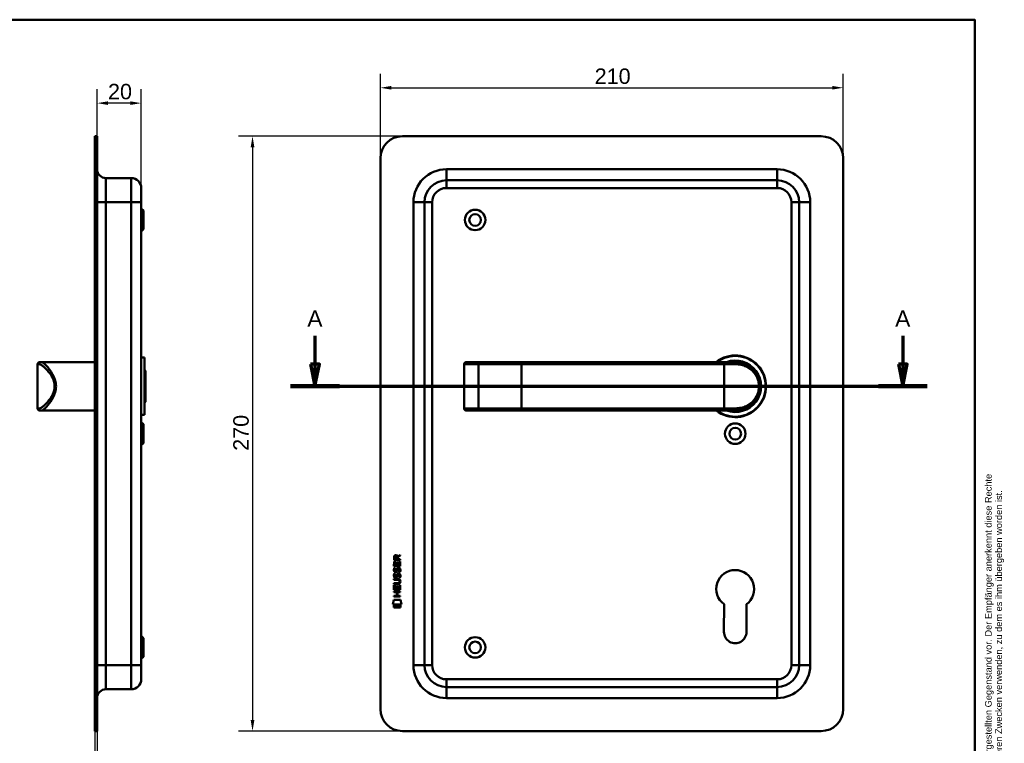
# Model space of a CAD drawing. Header units: millimetres. Extents: x 20 to 833, y 20 to 574.
# Tile 5 of 5: x 387 to 833, y 246 to 574. Entities that reach past the tile are written whole.
import ezdxf
from ezdxf.enums import TextEntityAlignment as Align

# ---------------------------------------------------------------- set-up
doc = ezdxf.new("R2010")
doc.units = ezdxf.units.MM
doc.header["$LTSCALE"] = 2
for name, color, linetype, lineweight in [('Bemaßungen(DIN)', 7, 'Continuous', 25), ('Schnittansichtslinien(DIN)', 7, 'Continuous', 70), ('Sichtbare Kanten(DIN)', 7, 'Continuous', 50), ('Sichtbare tangentiale Kanten(DIN)', 7, 'Continuous', 50), ('Skizziergeometrie(DIN)', 7, 'Continuous', 50), ('Skizzierlinie(DIN)', 7, 'Continuous', 25), ('Symbole(DIN)', 7, 'Continuous', 25)]:
    doc.layers.add(name, color=color, linetype=linetype, lineweight=lineweight)
doc.styles.add('Aktuell-DIN', font='arial.ttf')
doc.styles.add('Aktuell-DINGroßer Text', font='arial.ttf')
doc.styles.add('STANDARD-DIN~0', font='arial.ttf')
doc.styles.add('Textstil10', font='arial.ttf')
doc.styles.add('Textstil41', font='arial.ttf', dxfattribs={"width": 0.8})
doc.styles.add('Textstil83', font='arial.ttf', dxfattribs={"width": 0.8})
doc.dimstyles.new('CAD-LAN', dxfattribs={"dimscale": 2, "dimtxt": 3.5, "dimasz": 2.5, "dimexe": 3.175, "dimexo": 0, "dimgap": 0.8, "dimtad": 1, "dimrnd": 1e-08, "dimtxsty": 'STANDARD-DIN~0', "dimcen": 0.09, "dimdle": 10, "dimclrd": 250, "dimclre": 250, "dimclrt": 250, "dimadec": 0, "dimazin": 2, "dimtfac": 1, "dimtmove": 0, "dimatfit": 3, "dimfxl": 1, "dimtolj": 1, "dimtzin": 0, "dimlwd": 25, "dimlwe": 25, "dimarcsym": 0})

# ---------------------------------------------------------------- blocks, each defined once
blk = doc.blocks.new('Ränder Standardrahmen')
at = {"layer": 'Skizziergeometrie(DIN)', "flags": 128}
blk.add_lwpolyline([(10, 10), (10, 287), (410, 287), (410, 10), (10, 10)], dxfattribs=at)
blk = doc.blocks.new('Schriftfelder Heusser')
at = {"layer": 'Skizziergeometrie(DIN)'}
for p, q in [((101, 229.92), (101, 236.92)), ((101, 236.92), (291, 236.92)), ((111, 229.92), (111, 236.92)), ((123, 229.92), (123, 236.92)), ((232, 229.92), (232, 236.92)), ((256, 229.92), (256, 236.92)), ((291, 236.92), (291, 229.92)), ((101, 191.42), (101, 229.92)), ((101, 229.92), (291, 229.92)), ((111, 229.92), (111, 221.42)), ((123, 229.92), (123, 221.42)), ((232, 229.92), (232, 221.42)), ((256, 229.92), (256, 221.42)), ((291, 229.92), (291, 191.42)), ((101, 221.42), (291, 221.42)), ((150, 221.42), (150, 204.42)), ((198.85, 221.42), (198.85, 204.42)), ((216.35, 221.42), (216.35, 204.42)), ((238.35, 221.42), (238.35, 204.42)), ((278, 221.42), (278, 191.42)), ((278, 208.67), (291, 208.67)), ((101, 204.42), (291, 204.42)), ((142, 204.42), (142, 191.42)), ((236, 204.42), (236, 191.42)), ((278, 200.17), (291, 200.17)), ((291, 191.42), (101, 191.42))]:
    blk.add_line(p, q, dxfattribs=at)
at = {"layer": 'Skizzierlinie(DIN)'}
for p, q in [((113.5, 221.42), (113.5, 204.42)), ((118, 221.42), (118, 204.42)), ((162.35, 221.42), (162.35, 204.42)), ((166.85, 221.42), (166.85, 204.42)), ((113.5, 217.17), (150, 217.17)), ((162.35, 217.17), (278, 217.17)), ((113.5, 212.92), (150, 212.92)), ((162.35, 212.92), (278, 212.92)), ((113.5, 208.67), (150, 208.67)), ((162.35, 208.67), (278, 208.67))]:
    blk.add_line(p, q, dxfattribs=at)
for centre in [(115.75, 219.25), (164.6, 219.25), (115.75, 215.04), (164.6, 215.04), (115.75, 210.79), (164.6, 210.79), (115.75, 206.54), (164.6, 206.54)]:
    blk.add_circle(centre, 1.75, dxfattribs=at)
at = {"layer": 'Symbole(DIN)', "color": 7, "insert": (293.33, 191.7), "char_height": 1.5, "width": 182.3003, "attachment_point": 1, "rotation": 90, "line_spacing_factor": 0.944221, "style": 'Aktuell-DIN'}
blk.add_mtext('\\fArial|b0|i0;\\H1.5000;Die Schlossfabrik Heusser AG ist Eigentümerin dieses Dokumentes und behält sich alle Rechte an diesem und dem dargestellten Gegenstand vor. Der Empfänger anerkennt diese Rechte\\Pund wird das Dokument nicht ohne schriftliche Ermächtigung der Eigentümerin Dritten zugänglich machen oder zu anderen Zwecken verwenden, zu dem es ihm übergeben worden ist.\\P ', dxfattribs=at)
at = {"layer": 'Symbole(DIN)', "color": 179, "true_color": 0x262659, "style": 'Aktuell-DIN'}
for s, insert, char_height, attachment_point in [('Pos.', (106, 227), 2.489, 2), ('Menge', (117, 227), 2.489, 2), ('Benennung', (125.81, 225.38), 2.489, 4), ('B-Nummer', (234.74, 225.62), 2.489, 4), ('Material', (265.02, 225.62), 2.489, 5), ('\\fArial|b0|i0;a', (115.81, 219.53), 2, 5), ('\\fArial|b0|i0;e', (164.54, 219.53), 2, 5), ('\\fArial|b0|i0;Gezeichnet', (200.05, 219.23), 2, 4), ('\\fArial|b0|i0;b', (115.75, 215), 2, 5), ('\\fArial|b0|i0;f', (164.55, 215.06), 2, 5), ('\\fArial|b0|i0;Freigegeben', (199.92, 216), 2, 1), ('\\fArial|b0|i0;c', (115.75, 211.01), 2, 5), ('\\fArial|b0|i0;g', (164.63, 211.05), 2, 5), ('\\fArial|b0|i0;Projekt', (200, 211.98), 2, 1), ('\\fArial|b0|i0;h', (164.55, 206.57), 2, 5), ('\\fArial|b0|i0;d', (115.76, 206.55), 2, 5), ('\\fArial|b0|i0;CAD-Nr.', (200, 207.5), 2, 1), ('\\fArial|b0|i0;\\H2.0000;Massstab', (284.39, 206.37), 2, 5), ('\\fArial|b0|i0;\\H2.0000;Baugruppe', (143.1, 203.73), 2, 1), ('\\fArial|b0|i0;Zeichnungs-Nr.', (237, 203.5), 2, 1), ('\\fArial|b0|i0;\\H2.5000;4853 Murgenthal', (113.33, 192.46), 2.5, 7)]:
    blk.add_mtext(s, dxfattribs=dict(at, insert=insert, char_height=char_height, attachment_point=attachment_point))
at = {"layer": 'Symbole(DIN)', "color": 179, "true_color": 0x262659, "attachment_point": 5, "style": 'Aktuell-DIN'}
for s, insert, char_height, width in [('Änd.', (107.21, 213), 2.489, 12.3494), ('Änd.', (156.12, 212.76), 2.489, 12.3494), ('\\fArial|b0|i0;Änderung', (284.51, 202.33), 2, 12.1143)]:
    blk.add_mtext(s, dxfattribs=dict(at, insert=insert, char_height=char_height, width=width))
at = {"layer": 'Symbole(DIN)', "color": 7, "insert": (143.1, 196.62), "char_height": 4.5, "width": 90.18, "attachment_point": 4, "style": 'Aktuell-DIN'}
blk.add_mtext('\\fArial|b0|i0;\\W0.90;\\H4.5000;Heusser-Muschel Serie 6  EN179', dxfattribs=at)
at = {"layer": 'Symbole(DIN)', "color": 179, "true_color": 0x262659, "style": 'Textstil10'}
blk.add_attdef('ERSTELLUNGSDATUM_001', (217.26, 218.29), '', height=2, dxfattribs=at)
at = {"layer": 'Symbole(DIN)', "color": 179, "true_color": 0x262659}
for tag, height, style, p in [('AUTOR', 2.49, 'Aktuell-DIN', (240.03, 219.26)), ('KONTROLLDATUM', 2, 'Textstil10', (217.42, 215.04)), ('KONTROLLIERT_VON', 2, 'Textstil10', (239.98, 215.05))]:
    blk.add_attdef(tag, text='', height=height, dxfattribs=dict(at, style=style)).set_placement(p, align=Align.MIDDLE_LEFT)
at = {"layer": 'Symbole(DIN)', "color": 7, "style": 'Textstil83', "width": 0.8}
blk.add_attdef('Anfänglicher_Ansichtsmaßstab_001', (281.57, 213.34), '', height=2.3, dxfattribs=at)
at = {"layer": 'Symbole(DIN)', "color": 179, "true_color": 0x262659, "style": 'Textstil10'}
blk.add_attdef('PROJEKT', text='', height=2, dxfattribs=at).set_placement((217.77, 209.72), align=Align.BOTTOM_LEFT)
at = {"layer": 'Symbole(DIN)', "color": 7, "style": 'Textstil41', "width": 0.8}
blk.add_attdef('STATUS', text='', height=5, dxfattribs=at).set_placement((284.53, 195.86), align=Align.MIDDLE_CENTER)
blk = doc.blocks.new('*D18')
at = {"layer": 'Bemaßungen(DIN)', "color": 250, "linetype": 'Continuous', "lineweight": 25, "true_color": 0x3f3f3f, "transparency": 16777216}
for p, q in [((421.82, 521.1), (421.82, 542.48)), ((441.82, 497.6), (441.82, 542.48)), ((436.82, 536.13), (426.82, 536.13))]:
    blk.add_line(p, q, dxfattribs=at)
at = {"layer": 'Bemaßungen(DIN)', "color": 250, "linetype": 'Continuous', "true_color": 0x3f3f3f, "transparency": 16777216}
for points in [[(426.82, 536.96), (426.82, 535.29), (421.82, 536.13)], [(436.82, 536.96), (436.82, 535.29), (441.82, 536.13)]]:
    blk.add_solid(points, dxfattribs=at)
at = {"layer": 'Defpoints', "color": 0, "linetype": 'Continuous', "transparency": 16777216}
for p in [(421.82, 536.13), (421.82, 521.1), (441.82, 497.6)]:
    blk.add_point(p, dxfattribs=at)
at = {"layer": 'Bemaßungen(DIN)', "color": 250, "linetype": 'Continuous', "lineweight": 25, "true_color": 0x3f3f3f, "transparency": 16777216, "insert": (426.76, 544.87), "char_height": 7, "attachment_point": 1, "style": 'STANDARD-DIN~0'}
blk.add_mtext('\\A1;20', dxfattribs=at)
blk = doc.blocks.new('*D19')
at = {"layer": 'Bemaßungen(DIN)', "color": 250, "linetype": 'Continuous', "lineweight": 25, "true_color": 0x3f3f3f, "transparency": 16777216}
for p, q in [((420.82, 251.1), (420.82, 212.75)), ((421.82, 251.1), (421.82, 212.75)), ((415.82, 219.1), (410.82, 219.1)), ((420.82, 219.1), (421.82, 219.1)), ((426.82, 219.1), (431.82, 219.1))]:
    blk.add_line(p, q, dxfattribs=at)
at = {"layer": 'Bemaßungen(DIN)', "color": 250, "linetype": 'Continuous', "true_color": 0x3f3f3f, "transparency": 16777216}
for points in [[(415.82, 219.93), (415.82, 218.27), (420.82, 219.1)], [(426.82, 219.93), (426.82, 218.27), (421.82, 219.1)]]:
    blk.add_solid(points, dxfattribs=at)
at = {"layer": 'Defpoints', "color": 0, "linetype": 'Continuous', "transparency": 16777216}
for p in [(420.82, 251.1), (421.82, 251.1), (421.82, 219.1)]:
    blk.add_point(p, dxfattribs=at)
at = {"layer": 'Bemaßungen(DIN)', "color": 250, "linetype": 'Continuous', "lineweight": 25, "true_color": 0x3f3f3f, "transparency": 16777216, "insert": (420.04, 227.73), "char_height": 7, "attachment_point": 1, "style": 'STANDARD-DIN~0'}
blk.add_mtext('\\A1;1', dxfattribs=at)
blk = doc.blocks.new('*D20')
at = {"layer": 'Bemaßungen(DIN)', "color": 250, "linetype": 'Continuous', "lineweight": 25, "true_color": 0x3f3f3f, "transparency": 16777216}
for p, q in [((550.33, 511.1), (550.33, 549.45)), ((760.33, 511.1), (760.33, 549.45)), ((555.33, 543.1), (755.33, 543.1))]:
    blk.add_line(p, q, dxfattribs=at)
at = {"layer": 'Bemaßungen(DIN)', "color": 250, "linetype": 'Continuous', "true_color": 0x3f3f3f, "transparency": 16777216}
for points in [[(555.33, 543.93), (555.33, 542.27), (550.33, 543.1)], [(755.33, 543.93), (755.33, 542.27), (760.33, 543.1)]]:
    blk.add_solid(points, dxfattribs=at)
at = {"layer": 'Defpoints', "color": 0, "linetype": 'Continuous', "transparency": 16777216}
for p in [(760.33, 543.1), (550.33, 511.1), (760.33, 511.1)]:
    blk.add_point(p, dxfattribs=at)
at = {"layer": 'Bemaßungen(DIN)', "color": 250, "linetype": 'Continuous', "lineweight": 25, "true_color": 0x3f3f3f, "transparency": 16777216, "insert": (647.55, 551.85), "char_height": 7, "attachment_point": 1, "style": 'STANDARD-DIN~0'}
blk.add_mtext('\\A1;210', dxfattribs=at)
blk = doc.blocks.new('*D21')
at = {"layer": 'Bemaßungen(DIN)', "color": 250, "linetype": 'Continuous', "lineweight": 25, "true_color": 0x3f3f3f, "transparency": 16777216}
for p, q in [((560.33, 521.1), (485.98, 521.1)), ((492.33, 516.1), (492.33, 256.1)), ((560.33, 251.1), (485.98, 251.1))]:
    blk.add_line(p, q, dxfattribs=at)
at = {"layer": 'Bemaßungen(DIN)', "color": 250, "linetype": 'Continuous', "true_color": 0x3f3f3f, "transparency": 16777216}
for points in [[(491.5, 516.1), (493.17, 516.1), (492.33, 521.1)], [(491.5, 256.1), (493.17, 256.1), (492.33, 251.1)]]:
    blk.add_solid(points, dxfattribs=at)
at = {"layer": 'Defpoints', "color": 0, "linetype": 'Continuous', "transparency": 16777216}
for p in [(560.33, 521.1), (492.33, 251.1), (560.33, 251.1)]:
    blk.add_point(p, dxfattribs=at)
at = {"layer": 'Bemaßungen(DIN)', "color": 250, "linetype": 'Continuous', "lineweight": 25, "true_color": 0x3f3f3f, "transparency": 16777216, "insert": (483.59, 378.32), "char_height": 7, "attachment_point": 1, "rotation": 90, "style": 'STANDARD-DIN~0'}
blk.add_mtext('\\A1;270', dxfattribs=at)
blk = doc.blocks.new('2DTransSchnitt0')
at = {"layer": 'Schnittansichtslinien(DIN)', "linetype": 'Continuous'}
for p, q in [((260.33, 215.23), (260.33, 208.8)), ((393.68, 215.23), (393.68, 208.8)), ((259.33, 208.8), (260.33, 203.8)), ((261.33, 208.8), (259.33, 208.8)), ((260.33, 208.8), (260.33, 203.8)), ((260.33, 203.8), (261.33, 208.8)), ((392.68, 208.8), (393.68, 203.8)), ((394.68, 208.8), (392.68, 208.8)), ((393.68, 208.8), (393.68, 203.8)), ((393.68, 203.8), (394.68, 208.8)), ((254.8, 203.8), (399.22, 203.8))]:
    blk.add_line(p, q, dxfattribs=at)
at = {"layer": 'Schnittansichtslinien(DIN)', "linetype": 'Continuous', "lineweight": 140}
for p, q in [((254.8, 203.8), (265.87, 203.8)), ((388.15, 203.8), (399.22, 203.8))]:
    blk.add_line(p, q, dxfattribs=at)
at = {"layer": 'Schnittansichtslinien(DIN)', "linetype": 'Continuous', "flags": 128}
for points in [[(259.33, 208.8), (260.33, 203.8), (261.33, 208.8), (259.33, 208.8)], [(392.68, 208.8), (393.68, 203.8), (394.68, 208.8), (392.68, 208.8)]]:
    blk.add_lwpolyline(points, dxfattribs=at)
at = {"layer": 'Schnittansichtslinien(DIN)'}
for points in [[(259.33, 208.8), (260.33, 203.8), (261.33, 208.8), (259.33, 208.8)], [(392.68, 208.8), (393.68, 203.8), (394.68, 208.8), (392.68, 208.8)]]:
    blk.add_solid(points, dxfattribs=at)
at = {"layer": 'Schnittansichtslinien(DIN)', "char_height": 3.73, "attachment_point": 7, "style": 'Aktuell-DINGroßer Text'}
for insert in [(258.58, 217.3), (391.93, 217.3)]:
    blk.add_mtext('A', dxfattribs=dict(at, insert=insert))

msp = doc.modelspace()

# ---------------------------------------------------------------- linework, layer by layer
at = {"layer": 'Sichtbare Kanten(DIN)'}
for p, q in [((421.824, 521.101), (420.824, 521.101)), ((420.824, 511.101), (420.824, 521.101)), ((421.824, 521.101), (421.824, 511.101)), ((750.334, 521.101), (560.334, 521.101)), ((420.824, 261.101), (420.824, 511.101)), ((421.824, 261.101), (421.824, 511.101)), ((550.334, 511.101), (550.334, 261.101)), ((760.334, 261.101), (760.334, 511.101)), ((425.824, 502.101), (437.324, 502.101)), ((730.334, 501.101), (580.334, 501.101)), ((441.824, 497.601), (441.824, 491.101)), ((441.824, 281.101), (441.824, 491.101)), ((442.824, 487.351), (441.824, 488.351)), ((442.824, 487.351), (442.824, 478.851)), ((570.334, 491.101), (570.334, 281.101)), ((740.334, 281.101), (740.334, 491.101)), ((442.824, 478.851), (441.824, 477.851)), ((443.324, 420.601), (441.824, 420.601)), ((443.324, 394.601), (443.324, 420.601)), ((394.824, 417.601), (394.824, 397.601)), ((395.824, 418.601), (396.494, 418.601)), ((400.824, 418.601), (396.494, 418.601)), ((420.824, 418.601), (400.824, 418.601)), ((588.284, 417.601), (588.284, 397.601)), ((589.284, 418.601), (589.303, 418.601)), ((595.857, 418.601), (589.303, 418.601)), ((595.774, 418.597), (595.774, 418.597)), ((614.334, 418.601), (595.857, 418.601)), ((706.334, 418.601), (614.334, 418.601)), ((706.334, 418.601), (711.334, 418.601)), ((711.951, 418.583), (711.951, 418.583)), ((443.824, 414.601), (443.324, 415.101)), ((443.824, 414.601), (443.824, 400.601)), ((443.824, 400.601), (443.324, 400.101)), ((396.494, 396.601), (395.824, 396.601)), ((400.824, 396.601), (396.494, 396.601)), ((420.824, 396.601), (400.824, 396.601)), ((443.324, 394.601), (441.824, 394.601)), ((589.303, 396.601), (589.284, 396.601)), ((589.303, 396.601), (595.857, 396.601)), ((595.857, 396.601), (614.334, 396.601)), ((614.334, 396.601), (706.334, 396.601)), ((711.334, 396.601), (706.334, 396.601)), ((442.824, 390.351), (441.824, 391.351)), ((442.824, 390.351), (442.824, 381.851)), ((442.824, 381.851), (441.824, 380.851)), ((558.18, 330.377), (559.376, 331.168)), ((559.375, 330.733), (558.233, 329.978)), ((559.376, 331.168), (559.375, 330.733)), ((556.513, 326.018), (556.515, 328.022)), ((556.515, 328.748), (556.518, 330.061)), ((559.374, 328.746), (556.515, 328.748)), ((556.515, 328.022), (556.863, 328.022)), ((556.863, 328.022), (556.862, 326.394)), ((556.862, 326.394), (557.756, 326.394)), ((556.866, 330.017), (556.865, 329.129)), ((556.865, 329.129), (557.883, 329.128)), ((557.756, 326.394), (557.758, 327.841)), ((557.758, 327.841), (558.106, 327.84)), ((557.883, 329.128), (557.884, 330.017)), ((558.106, 327.84), (558.105, 326.393)), ((558.105, 326.393), (559.024, 326.393)), ((558.233, 329.978), (558.233, 329.128)), ((558.233, 329.128), (559.374, 329.127)), ((559.024, 326.393), (559.025, 328.04)), ((559.025, 328.04), (559.373, 328.039)), ((559.373, 328.039), (559.372, 326.015)), ((559.374, 329.127), (559.374, 328.746)), ((559.372, 326.015), (556.513, 326.018)), ((556.683, 322.697), (557.022, 322.597)), ((556.685, 325.244), (557.024, 325.143)), ((556.881, 323.912), (556.889, 323.895)), ((557.565, 323.814), (557.576, 323.831)), ((558.611, 322.394), (558.6, 322.394)), ((558.613, 324.941), (558.602, 324.941)), ((556.505, 315.28), (556.506, 317.284)), ((556.506, 317.284), (556.855, 317.284)), ((556.507, 317.855), (556.507, 318.232)), ((556.507, 318.232), (558.177, 318.231)), ((558.152, 317.854), (556.507, 317.855)), ((556.508, 319.79), (556.508, 320.167)), ((556.508, 320.167), (558.154, 320.166)), ((558.178, 319.789), (556.508, 319.79)), ((556.855, 317.284), (556.853, 315.657)), ((556.879, 321.366), (556.886, 321.348)), ((557.563, 321.268), (557.574, 321.285)), ((559.015, 315.655), (559.016, 317.302)), ((559.016, 317.302), (559.365, 317.302)), ((559.058, 319.004), (559.058, 319.013)), ((559.365, 317.302), (559.363, 315.278)), ((556.502, 314.109), (556.503, 314.487)), ((557.745, 314.108), (556.502, 314.109)), ((556.503, 314.487), (559.361, 314.484)), ((559.363, 315.278), (556.505, 315.28)), ((556.853, 315.657), (557.748, 315.656)), ((557.744, 312.551), (557.745, 314.108)), ((557.748, 315.656), (557.749, 317.103)), ((557.749, 317.103), (558.098, 317.103)), ((558.098, 317.103), (558.096, 315.656)), ((558.096, 315.656), (559.015, 315.655)), ((558.102, 314.108), (558.1, 312.551)), ((559.361, 314.107), (558.102, 314.108)), ((559.361, 314.484), (559.361, 314.107)), ((555.97, 308.598), (556.429, 310.73)), ((559.885, 308.595), (555.97, 308.598)), ((556.428, 307.17), (556.429, 308.312)), ((556.429, 310.73), (559.435, 310.728)), ((556.429, 308.312), (559.426, 308.309)), ((556.501, 312.175), (556.501, 312.552)), ((556.501, 312.552), (557.744, 312.551)), ((559.359, 312.173), (556.501, 312.175)), ((558.1, 312.551), (559.36, 312.55)), ((559.36, 312.55), (559.359, 312.173)), ((559.426, 308.309), (559.425, 307.167)), ((559.435, 310.728), (559.885, 308.595)), ((706.234, 296.086), (706.254, 308.661)), ((716.392, 308.645), (716.434, 296.095)), ((559.425, 307.167), (556.428, 307.17)), ((442.824, 293.351), (441.824, 294.351)), ((442.824, 293.351), (442.824, 284.851)), ((442.824, 284.851), (441.824, 283.851)), ((441.824, 281.101), (441.824, 274.601)), ((425.824, 270.101), (437.324, 270.101)), ((580.334, 271.101), (730.334, 271.101)), ((420.824, 251.101), (420.824, 261.101)), ((421.824, 261.101), (421.824, 251.101)), ((420.824, 251.101), (421.824, 251.101)), ((560.334, 251.101), (750.334, 251.101))]:
    msp.add_line(p, q, dxfattribs=at)
for centre, radius in [((593.334, 483.101), 4.65), ((593.334, 483.101), 2.65), ((711.334, 386.101), 4.65), ((711.334, 386.101), 2.65), ((593.334, 289.101), 4.65), ((593.334, 289.101), 2.65)]:
    msp.add_circle(centre, radius, dxfattribs=at)
for centre, radius, start, end in [((560.334, 511.101), 10, 90, 180), ((750.334, 511.101), 10, 0, 90), ((425.824, 506.101), 4, 180, 270), ((437.324, 497.601), 4.5, 0, 90), ((580.334, 491.101), 10, 90, 180), ((730.334, 491.101), 10, 0, 90), ((711.334, 407.601), 14, 231.78679, 128.21321), ((711.334, 407.601), 13.8, 232.8542, 127.1458), ((395.824, 417.601), 1, 90, 180), ((589.284, 417.601), 1, 90, 180), ((711.334, 407.601), 11.7, 250.08028, 109.91972), ((711.334, 407.601), 11.6, 251.49137, 108.50863), ((711.334, 407.601), 11.5, 253.04257, 106.95743), ((711.334, 407.601), 11.3, 256.76803, 103.23197), ((713.566, 417.709), 0.85, 191.30641, 191.31069), ((713.566, 417.709), 0.85, 119.32679, 119.34502), ((713.566, 417.709), 0.85, 328.7244, 328.72584), ((723.657, 420.299), 8.678, 196.40238, 196.40428), ((395.824, 397.601), 1, 180, 270), ((589.284, 397.601), 1, 180, 270), ((711.334, 315.601), 8.6, 306.01959, 233.79375), ((711.334, 296.078), 5.1, 179.90875, 0.19467), ((580.334, 281.101), 10, 180, 270), ((730.334, 281.101), 10, 270, 0), ((437.324, 274.601), 4.5, 270, 0), ((425.824, 266.101), 4, 90, 180), ((560.334, 261.101), 10, 180, 270), ((750.334, 261.101), 10, 270, 0)]:
    msp.add_arc(centre, radius, start, end, dxfattribs=at)
for centre, major_axis, ratio, start_param, end_param in [((558.045, 329.245), (0.976, -1.274), 0.5180415, 2.7627686, 3.7355131), ((556.652, 329.164), (-1.242, -1.64), 0.5994938, 2.7365723, 3.5673799), ((558.147, 327.023), (1.103, 3.296), 0.2312948, 2.8124619, 2.8734213), ((557.627, 324.706), (0.574, 1.004), 0.5438409, 2.7534304, 3.2137241), ((557.507, 323.839), (0.098, 0.139), 0.3641716, 4.4844927, 4.7925708), ((557.953, 320.71), (0.838, 1.64), 0.4594521, 5.9760112, 6.497704), ((557.954, 323.254), (0.839, 1.642), 0.4591024, 5.9761877, 6.4975755), ((558.231, 324.723), (1.192, 3.54), 0.2215161, 2.8263053, 2.8854462), ((557.632, 322.168), (0.583, 1.012), 0.541605, 2.7569093, 3.2147406), ((557.505, 321.292), (0.098, 0.139), 0.3641716, 4.4844927, 4.7925708), ((554.337, 322.536), (4.808, -4.323), 0.3742014, 5.888113, 6.6064523), ((554.333, 315.492), (4.814, 4.313), 0.3742661, 5.9599282, 6.6783921), ((535.625, 338.841), (23.266, -20.361), 0.1371339, 6.127502, 6.402435)]:
    msp.add_ellipse(centre, major_axis=major_axis, ratio=ratio, start_param=start_param, end_param=end_param, dxfattribs=at)
for points, knots in [([(711.334, 396.601), (712.2, 396.601), (713.915, 396.808), (716.998, 397.934), (720.068, 400.398), (721.985, 404), (722.451, 407.591), (722.167, 409.828), (721.66, 411.46), (720.997, 412.967), (719.47, 415.286), (716.998, 417.267), (713.912, 418.393), (712.2, 418.601), (711.334, 418.601)], [-3.4261334, -3.4261334, -3.4261334, -3.4261334, -3.1814096, -2.9366858, -2.4472382, -1.9577905, -1.7130667, -1.4683429, -1.345981, -1.2236191, -0.9788953, -0.4894476, -0.2447238, 0, 0, 0, 0]), ([(559.058, 319.013), (559.058, 319.06), (559.055, 319.107), (559.039, 319.242), (559.017, 319.33), (558.942, 319.481), (558.896, 319.542), (558.776, 319.648), (558.705, 319.688), (558.488, 319.771), (558.328, 319.789), (558.178, 319.789)], [0, 0, 0, 0, 0.01400423, 0.01400423, 0.0408947, 0.0408947, 0.06439039, 0.06439039, 0.08887549, 0.08887549, 0.13413559, 0.13413559, 0.13413559, 0.13413559])]:
    msp.add_open_spline(points, degree=3, knots=knots, dxfattribs=at)
for points in [[(556.518, 330.061), (556.532, 330.503), (556.764, 330.965), (557.377, 330.965)], [(557.884, 330.017), (557.884, 330.29), (557.797, 330.615), (557.381, 330.615)], [(556.559, 321.219), (556.469, 321.459), (556.44, 321.693), (556.482, 322.021)], [(556.561, 323.765), (556.471, 324.006), (556.442, 324.239), (556.484, 324.568)], [(556.482, 322.021), (556.5, 322.16), (556.541, 322.367), (556.612, 322.54)], [(556.484, 324.568), (556.502, 324.707), (556.543, 324.914), (556.614, 325.087)], [(557.121, 323.305), (556.897, 323.338), (556.668, 323.483), (556.561, 323.765)], [(556.612, 322.54), (556.631, 322.59), (556.683, 322.697), (556.683, 322.697)], [(556.614, 325.087), (556.633, 325.136), (556.685, 325.244), (556.685, 325.244)], [(556.867, 322.132), (556.803, 321.88), (556.796, 321.656), (556.855, 321.44)], [(556.869, 324.679), (556.805, 324.426), (556.798, 324.202), (556.857, 323.986)], [(557.022, 322.597), (557.022, 322.597), (556.902, 322.27), (556.867, 322.132)], [(557.024, 325.143), (557.024, 325.143), (556.904, 324.817), (556.869, 324.679)], [(557.093, 323.682), (557.24, 323.622), (557.429, 323.658), (557.534, 323.773)], [(557.275, 323.292), (557.175, 323.293), (557.154, 323.3), (557.121, 323.305)], [(557.903, 323.656), (557.788, 323.447), (557.593, 323.288), (557.275, 323.292)], [(557.574, 321.285), (557.643, 321.394), (557.7, 321.558), (557.755, 321.803)], [(557.576, 323.831), (557.645, 323.941), (557.702, 324.104), (557.757, 324.35)], [(557.755, 321.803), (557.839, 322.171), (557.941, 322.382), (558.082, 322.55)], [(557.757, 324.35), (557.841, 324.717), (557.943, 324.929), (558.084, 325.096)], [(558.094, 321.653), (558.039, 321.413), (557.977, 321.248), (557.901, 321.11)], [(558.096, 324.199), (558.041, 323.959), (557.979, 323.794), (557.903, 323.656)], [(558.082, 322.55), (558.175, 322.66), (558.305, 322.732), (558.485, 322.756)], [(558.084, 325.096), (558.177, 325.207), (558.307, 325.279), (558.487, 325.303)], [(558.143, 321.851), (558.135, 321.821), (558.095, 321.655), (558.094, 321.653)], [(558.145, 324.398), (558.137, 324.368), (558.097, 324.202), (558.096, 324.199)], [(558.329, 322.276), (558.258, 322.188), (558.197, 322.049), (558.143, 321.851)], [(558.331, 324.823), (558.26, 324.734), (558.199, 324.596), (558.145, 324.398)], [(558.6, 322.394), (558.478, 322.394), (558.403, 322.362), (558.329, 322.276)], [(558.602, 324.941), (558.48, 324.941), (558.405, 324.908), (558.331, 324.823)], [(558.485, 322.756), (558.772, 322.795), (559.055, 322.694), (559.249, 322.378)], [(558.487, 325.303), (558.774, 325.341), (559.057, 325.241), (559.251, 324.924)], [(558.806, 323.358), (558.806, 323.358), (558.96, 323.612), (559.019, 323.897)], [(559.174, 323.271), (559.154, 323.276), (558.806, 323.358), (558.806, 323.358)], [(559.017, 321.35), (559.086, 321.683), (559.086, 321.959), (558.98, 322.157)], [(559.019, 323.897), (559.088, 324.23), (559.088, 324.506), (558.982, 324.703)], [(559.399, 323.99), (559.369, 323.659), (559.211, 323.329), (559.174, 323.271)], [(559.249, 322.378), (559.359, 322.197), (559.412, 321.978), (559.412, 321.709)], [(559.251, 324.924), (559.361, 324.744), (559.414, 324.525), (559.414, 324.255)], [(559.412, 321.709), (559.412, 321.624), (559.405, 321.538), (559.397, 321.443)], [(559.414, 324.255), (559.414, 324.17), (559.407, 324.085), (559.399, 323.99)], [(557.119, 320.758), (556.895, 320.791), (556.666, 320.936), (556.559, 321.219)], [(557.091, 321.136), (557.238, 321.076), (557.427, 321.111), (557.532, 321.226)], [(557.273, 320.745), (557.173, 320.747), (557.152, 320.753), (557.119, 320.758)], [(557.901, 321.11), (557.786, 320.9), (557.591, 320.741), (557.273, 320.745)], [(558.803, 320.811), (558.804, 320.812), (558.958, 321.065), (559.017, 321.35)], [(559.172, 320.725), (559.152, 320.729), (558.804, 320.811), (558.803, 320.811)], [(559.397, 321.443), (559.367, 321.112), (559.209, 320.782), (559.172, 320.725)]]:
    msp.add_open_spline(points, degree=3, dxfattribs=at)
at = {"layer": 'Sichtbare tangentiale Kanten(DIN)'}
for p, q in [((420.824, 511.101), (421.824, 511.101)), ((580.334, 506.101), (580.334, 501.101)), ((580.334, 506.101), (730.334, 506.101)), ((730.334, 506.101), (730.334, 501.101)), ((425.824, 502.101), (425.824, 491.101)), ((437.324, 491.101), (437.324, 502.101)), ((580.334, 497.601), (580.334, 501.101)), ((730.334, 497.601), (730.334, 501.101)), ((730.334, 497.601), (580.334, 497.601)), ((425.824, 491.101), (421.824, 491.101)), ((425.824, 281.101), (425.824, 491.101)), ((425.824, 491.101), (437.324, 491.101)), ((437.324, 491.101), (441.824, 491.101)), ((437.324, 491.101), (437.324, 281.101)), ((565.334, 491.101), (570.334, 491.101)), ((565.334, 281.101), (565.334, 491.101)), ((573.834, 491.101), (570.334, 491.101)), ((573.834, 491.101), (573.834, 281.101)), ((736.834, 491.101), (740.334, 491.101)), ((736.834, 281.101), (736.834, 491.101)), ((745.334, 491.101), (740.334, 491.101)), ((745.334, 491.101), (745.334, 281.101)), ((395.529, 417.601), (394.824, 417.601)), ((588.342, 417.601), (588.284, 417.601)), ((588.342, 397.601), (588.342, 417.601)), ((588.342, 417.601), (594.896, 417.601)), ((594.896, 417.601), (614.334, 417.601)), ((594.896, 397.601), (594.896, 417.601)), ((614.334, 418.601), (614.334, 417.601)), ((614.334, 417.601), (614.334, 397.601)), ((614.334, 417.601), (706.334, 417.601)), ((706.334, 418.601), (706.334, 417.601)), ((706.334, 417.601), (706.334, 397.601)), ((711.597, 417.601), (706.334, 417.601)), ((721.77, 411.078), (721.77, 411.078)), ((394.824, 397.601), (395.529, 397.601)), ((588.284, 397.601), (588.342, 397.601)), ((594.896, 397.601), (588.342, 397.601)), ((614.334, 397.601), (594.896, 397.601)), ((706.334, 397.601), (614.334, 397.601)), ((614.334, 396.601), (614.334, 397.601)), ((706.334, 397.601), (711.597, 397.601)), ((706.334, 396.601), (706.334, 397.601)), ((425.824, 281.101), (421.824, 281.101)), ((425.824, 281.101), (425.824, 270.101)), ((425.824, 281.101), (437.324, 281.101)), ((437.324, 281.101), (441.824, 281.101)), ((437.324, 270.101), (437.324, 281.101)), ((565.334, 281.101), (570.334, 281.101)), ((573.834, 281.101), (570.334, 281.101)), ((736.834, 281.101), (740.334, 281.101)), ((745.334, 281.101), (740.334, 281.101)), ((580.334, 271.101), (580.334, 274.601)), ((580.334, 274.601), (730.334, 274.601)), ((730.334, 274.601), (730.334, 271.101)), ((580.334, 271.101), (580.334, 266.101)), ((730.334, 266.101), (730.334, 271.101)), ((730.334, 266.101), (580.334, 266.101)), ((421.824, 261.101), (420.824, 261.101))]:
    msp.add_line(p, q, dxfattribs=at)
for centre, radius, start, end in [((580.334, 491.101), 15, 90, 180), ((730.334, 491.101), 15, 0, 90), ((580.334, 491.101), 6.5, 90, 180), ((730.334, 491.101), 6.5, 0, 90), ((580.334, 281.101), 15, 180, 270), ((580.334, 281.101), 6.5, 180, 270), ((730.334, 281.101), 6.5, 270, 0), ((730.334, 281.101), 15, 270, 0)]:
    msp.add_arc(centre, radius, start, end, dxfattribs=at)
for centre, major_axis, ratio, start_param, end_param in [((396.494, 417.601), (0, 1), 0.9647528, 0, 1.5707963), ((589.303, 417.601), (0, 1), 0.9612617, 0, 1.5707963), ((595.857, 417.601), (0, 1), 0.9612617, 0, 1.5707963), ((711.334, 417.601), (0, 1), 0.2631579, 4.712389, 6.2831853), ((396.494, 397.601), (0, -1), 0.9647528, 4.712389, 6.2831853), ((589.303, 397.601), (0, -1), 0.9612617, 4.712389, 6.2831853), ((595.857, 397.601), (0, -1), 0.9612617, 4.712389, 6.2831853), ((711.334, 397.601), (0, -1), 0.2631579, 0, 1.5707963)]:
    msp.add_ellipse(centre, major_axis=major_axis, ratio=ratio, start_param=start_param, end_param=end_param, dxfattribs=at)
for points, knots in [([(395.529, 417.601), (395.755, 417.601), (396.038, 417.506), (396.362, 417.331), (396.686, 417.156), (397.052, 416.9), (397.444, 416.58), (398.229, 415.938), (399.125, 415.038), (399.984, 413.934), (400.413, 413.383), (400.833, 412.78), (401.211, 412.123), (401.399, 411.794), (401.578, 411.452), (401.739, 411.095), (401.901, 410.738), (402.046, 410.367), (402.167, 409.984), (402.409, 409.219), (402.552, 408.405), (402.551, 407.591), (402.549, 406.776), (402.402, 405.96), (402.162, 405.197), (401.683, 403.672), (400.839, 402.363), (399.976, 401.26), (399.114, 400.157), (398.227, 399.261), (397.444, 398.621), (397.053, 398.301), (396.687, 398.045), (396.362, 397.87), (396.038, 397.695), (395.755, 397.601), (395.529, 397.601)], [0, 0, 0, 0, 0.2447238, 0.2447238, 0.2447238, 0.4894476, 0.4894476, 0.4894476, 0.9788953, 0.9788953, 0.9788953, 1.2236191, 1.2236191, 1.2236191, 1.345981, 1.345981, 1.345981, 1.4683429, 1.4683429, 1.4683429, 1.7130667, 1.7130667, 1.7130667, 1.9577905, 1.9577905, 1.9577905, 2.4472382, 2.4472382, 2.4472382, 2.9366858, 2.9366858, 2.9366858, 3.1814096, 3.1814096, 3.1814096, 3.4261334, 3.4261334, 3.4261334, 3.4261334]), ([(396.494, 396.601), (396.709, 396.601), (397.245, 396.808), (398.638, 397.934), (400.735, 400.398), (402.743, 404), (403.303, 407.591), (402.961, 409.828), (402.409, 411.46), (401.732, 412.967), (400.335, 415.286), (398.634, 417.267), (397.246, 418.393), (396.709, 418.601), (396.494, 418.601)], [-3.4261334, -3.4261334, -3.4261334, -3.4261334, -3.1814096, -2.9366858, -2.4472382, -1.9577905, -1.7130667, -1.4683429, -1.345981, -1.2236191, -0.9788953, -0.4894476, -0.2447238, 0, 0, 0, 0]), ([(711.597, 417.601), (712.426, 417.601), (713.245, 417.506), (714.024, 417.331), (714.803, 417.156), (715.541, 416.9), (716.23, 416.58), (717.609, 415.938), (718.791, 415.038), (719.742, 413.934), (720.217, 413.383), (720.635, 412.78), (720.986, 412.123), (721.161, 411.794), (721.32, 411.452), (721.46, 411.095), (721.6, 410.738), (721.721, 410.367), (721.82, 409.984), (722.017, 409.219), (722.127, 408.405), (722.125, 407.591), (722.124, 406.776), (722.012, 405.96), (721.816, 405.197), (721.424, 403.672), (720.689, 402.363), (719.733, 401.26), (718.777, 400.157), (717.605, 399.261), (716.23, 398.621), (715.542, 398.301), (714.804, 398.045), (714.025, 397.87), (713.246, 397.695), (712.426, 397.601), (711.597, 397.601)], [0, 0, 0, 0, 0.2447238, 0.2447238, 0.2447238, 0.4894476, 0.4894476, 0.4894476, 0.9788953, 0.9788953, 0.9788953, 1.2236191, 1.2236191, 1.2236191, 1.345981, 1.345981, 1.345981, 1.4683429, 1.4683429, 1.4683429, 1.7130667, 1.7130667, 1.7130667, 1.9577905, 1.9577905, 1.9577905, 2.4472382, 2.4472382, 2.4472382, 2.9366858, 2.9366858, 2.9366858, 3.1814096, 3.1814096, 3.1814096, 3.4261334, 3.4261334, 3.4261334, 3.4261334])]:
    msp.add_open_spline(points, degree=3, knots=knots, dxfattribs=at)

# ---------------------------------------------------------------- block references
at = {"xscale": 2, "yscale": 2, "zscale": 2}
msp.add_blockref('Ränder Standardrahmen', (0, 0), dxfattribs=at)
msp.add_blockref('Schriftfelder Heusser', (238, -362.833), dxfattribs=at).add_auto_attribs({'ERSTELLUNGSDATUM_001': '21.12.2020', 'Anfänglicher_Ansichtsmaßstab_001': '1 : 2'})
at = {"layer": 'Schnittansichtslinien(DIN)', "xscale": 2, "yscale": 2, "zscale": 2}
msp.add_blockref('2DTransSchnitt0', (0, 0), dxfattribs=at)

# ---------------------------------------------------------------- dimensions: what is measured, and where the dimension line sits
at = {"layer": 'Bemaßungen(DIN)', "color": 250, "linetype": 'Continuous', "lineweight": 25, "true_color": 0x3f3f3f}
for base, p1, p2, angle, override, picture, middle in [((760.334, 543.101), (550.334, 511.101), (760.334, 511.101), 180, {"dimgap": 0.8, "dimdec": 2, "dimtol": 0, "dimlim": 0, "dimtp": 0, "dimtm": 0, "dimtdec": 2, "dimtofl": 0, "dimatfit": 1}, '*D20', (655.334, 543.101)), ((492.334, 251.101), (560.334, 521.101), (560.334, 251.101), 90, {"dimgap": 0.8, "dimdec": 2, "dimtol": 0, "dimlim": 0, "dimtp": 0, "dimtm": 0, "dimtdec": 2, "dimtofl": 0, "dimatfit": 1}, '*D21', (492.334, 386.101)), ((421.824, 219.101), (420.824, 251.101), (421.824, 251.101), 180, {"dimgap": 0.8, "dimdec": 2, "dimtol": 0, "dimlim": 0, "dimtp": 0, "dimtm": 0, "dimtdec": 2, "dimtofl": 1, "dimatfit": 1}, '*D19', (421.324, 219.101))]:
    dim = msp.add_linear_dim(base=base, p1=p1, p2=p2, angle=angle, dimstyle='CAD-LAN', override=override, dxfattribs=at)
    dim.commit()
    dim.dimension.update_dxf_attribs({"geometry": picture, "text_midpoint": middle, "dimtype": 160})
dim = msp.add_linear_dim(base=(421.824, 536.126), p1=(441.824, 497.601), p2=(421.824, 521.101), dimstyle='CAD-LAN', override={"dimgap": 0.8, "dimdec": 2, "dimtol": 0, "dimlim": 0, "dimtp": 0, "dimtm": 0, "dimtdec": 2, "dimtofl": 0, "dimatfit": 1}, dxfattribs=at)
dim.commit()
dim.dimension.update_dxf_attribs({"geometry": '*D18', "text_midpoint": (431.824, 536.126), "dimtype": 160})

doc.saveas('drawing.dxf')
